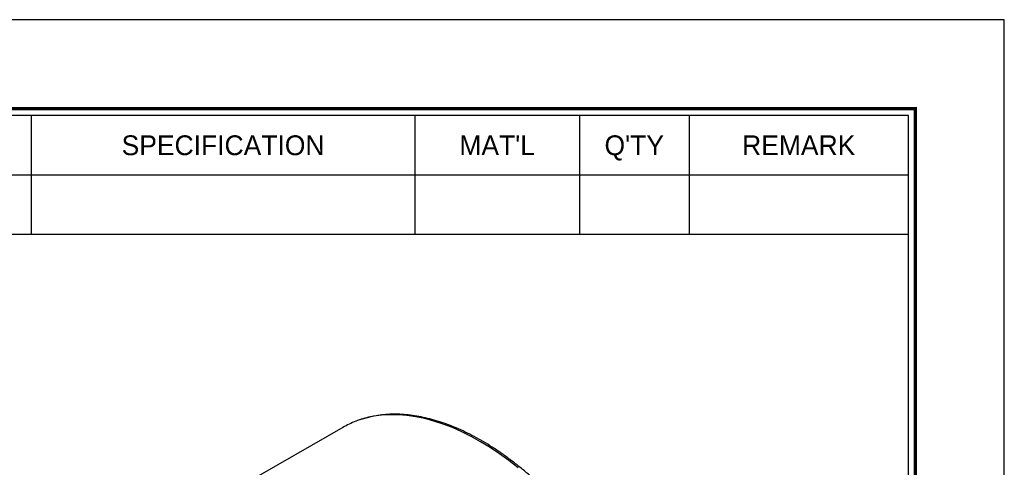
# Model space of a CAD drawing. Header units: millimetres. Extents: x 0 to 411, y 0 to 291.
# Tile 9 of 9: x 312 to 411, y 245 to 291. Entities that reach past the tile are written whole.
import ezdxf
from ezdxf.enums import TextEntityAlignment as Align

# ---------------------------------------------------------------- set-up
doc = ezdxf.new("R2010")
doc.units = ezdxf.units.MM
doc.layers.add('L1', color=7, linetype='CONTINUOUS')
doc.layers.add('OUTLINE', color=7, linetype='CONTINUOUS')

# ---------------------------------------------------------------- blocks, each defined once
blk = doc.blocks.new('표제란')
at = {"layer": 'L1', "color": 0}
for p, q in [((297, 210), (0, 210)), ((297, 0), (297, 210))]:
    blk.add_line(p, q, dxfattribs=at)
at = {"layer": 'L1'}
for p, q in [((226, 203), (226, 194.336)), ((254, 203), (254, 194.336)), ((266, 203), (266, 194.336)), ((274, 203), (274, 194.336)), ((190, 198.668), (290, 198.668)), ((190, 194.336), (290, 194.336))]:
    blk.add_line(p, q, dxfattribs=at)
at = {"layer": 'L1', "const_width": 0.25}
blk.add_lwpolyline([(290.5, 6.5), (290.5, 203.5), (10, 203.5), (10, 6.5)], close=True, dxfattribs=at)
at = {"layer": 'L1'}
blk.add_lwpolyline([(290, 7), (290, 203), (10.5, 203), (10.5, 7)], close=True, dxfattribs=at)
for s, p in [('SPECIFICATION', (240, 200.834)), ("MAT'L", (260, 200.834)), ("Q'TY", (270, 200.834)), ('REMARK', (282, 200.834))]:
    blk.add_text(s, height=1.444, dxfattribs=at).set_placement(p, align=Align.MIDDLE_CENTER)
for tag, p in [('필렛', (179.25, 10.9)), ('모따기', (179.25, 8.3))]:
    blk.add_attdef(tag, text='', height=1.15, dxfattribs=at).set_placement(p, align=Align.MIDDLE_LEFT)
at = {"layer": 'OUTLINE', "ltscale": 0.5}
for tag, p, height in [('TITLE', (237.166, 24.406), 2.5), ('도번', (251.181, 15.642), 2.5), ('SCALE', (253.781, 9.553), 1.2), ('DATE', (277.02, 9.511), 1.2)]:
    blk.add_attdef(tag, p, '', height=height, dxfattribs=at)

msp = doc.modelspace()

# ---------------------------------------------------------------- linework, layer by layer
at = {"layer": 'OUTLINE'}
msp.add_line((344.128, 249.3594), (334.4096, 243.7491), dxfattribs=at)
at = {"layer": 'OUTLINE', "flags": 128}
msp.add_lwpolyline([(361.8062, 245.2664), (360.87, 246.0024), (359.9267, 246.6895), (358.9785, 247.3259), (358.0276, 247.9102), (357.0763, 248.441), (356.127, 248.917), (355.1819, 249.337), (354.2432, 249.7), (353.3132, 250.0053), (352.3942, 250.252), (351.4883, 250.4395), (350.5976, 250.5674), (349.7244, 250.6355), (348.8707, 250.6435), (348.0386, 250.5914), (347.23, 250.4793), (346.4468, 250.3076), (345.6911, 250.0766), (345.4235, 249.978)], dxfattribs=at)
at = {"layer": 'OUTLINE'}
msp.add_arc((348.7399, 241.3668), 9.2277, 111.063209, 119.986214, dxfattribs=at)
msp.add_open_spline([(368.1843, 238.9695), (368.0485, 239.1416), (367.6552, 239.64), (366.988, 240.4423), (366.1776, 241.3645), (365.349, 242.2527), (364.5045, 243.1054), (363.6456, 243.9207), (362.7742, 244.6968), (361.8921, 245.4321), (361.0011, 246.1249), (360.103, 246.7738), (359.1996, 247.3773), (358.293, 247.9341), (357.3849, 248.4428), (356.4773, 248.9024), (355.572, 249.3116), (354.671, 249.6696), (353.7763, 249.9755), (352.8898, 250.2284), (352.0136, 250.4277), (351.1495, 250.5729), (350.2997, 250.6636), (349.4662, 250.6995), (348.6508, 250.6808), (347.8557, 250.6071), (347.0821, 250.4804), (346.3346, 250.2951), (345.7978, 250.1325), (345.519, 250.0156), (345.4721, 249.996)], degree=3, knots=[0, 0, 0, 0, 0.0197348, 0.0571799, 0.0946321, 0.1320903, 0.1695555, 0.2070282, 0.2445092, 0.2819989, 0.3194978, 0.3570058, 0.3945229, 0.4320484, 0.4695811, 0.5071193, 0.5446598, 0.5821976, 0.619727, 0.657241, 0.6947307, 0.7321861, 0.7695957, 0.8069476, 0.8442304, 0.8814343, 0.918553, 0.9555853, 0.9925359, 1, 1, 1, 1], dxfattribs=at)

# ---------------------------------------------------------------- block references
at = {"layer": 'OUTLINE', "xscale": 1.38346610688, "yscale": 1.38346610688, "zscale": 1.38346610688}
msp.add_blockref('표제란', (0, 0), dxfattribs=at)

doc.saveas('drawing.dxf')
